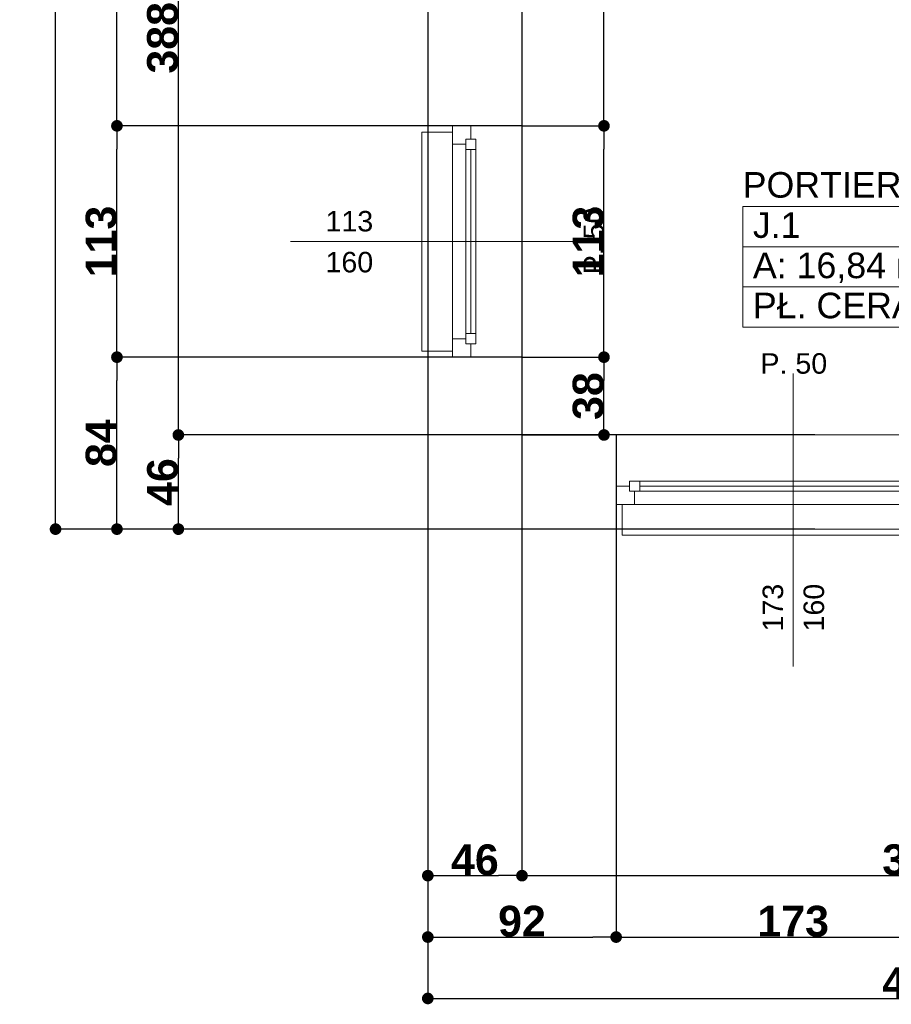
# Model space of a CAD drawing. Header units: millimetres. Extents: x 183299 to 1018155, y -286688 to 171278.
# Tile 34 of 100: x 369136 to 373394, y -94110 to -89300. Entities that reach past the tile are written whole.
import ezdxf
from ezdxf.enums import TextEntityAlignment as Align

# ---------------------------------------------------------------- set-up
doc = ezdxf.new("R2010")
doc.units = ezdxf.units.MM
doc.header["$MEASUREMENT"] = 0
doc.linetypes.add('Wipeout_Contour', pattern=[1000, 0, -1000])
for name, color, linetype in [('Elementy Modelu - Strefy', 7, 'Continuous'), ('inwentaryzacja_sciany', 7, 'Continuous'), ('Okna ArchiCADa', 7, 'Continuous'), ('Wymiarowanie - Ogólne', 7, 'Continuous'), ('Znaczniki Okien', 7, 'Continuous')]:
    doc.layers.add(name, color=color, linetype=linetype)
for name, color, linetype, lineweight in [('Elementy Modelu - Strefy_Nr_Pióra__6', 250, 'Continuous', 18), ('inwentaryzacja_sciany_Nr_Pióra__1', 7, 'Continuous', 13), ('Okna ArchiCADa_Nr_Pióra__1', 7, 'Continuous', 13), ('Znaczniki Okien_Nr_Pióra__1', 7, 'Continuous', 13), ('Znaczniki Okien_Nr_Pióra__7', 7, 'Continuous', 35)]:
    doc.layers.add(name, color=color, linetype=linetype, lineweight=lineweight)
doc.layers.add('Okna ArchiCADa_Nr_Pióra__23', color=7, linetype='Continuous', lineweight=20, true_color=0xff6600)
doc.layers.add('Okna ArchiCADa_Nr_Pióra__3', color=7, linetype='Continuous', lineweight=18, true_color=0xff6600)
doc.styles.add('GENERATED_STYLE_1', font='arial.ttf')
doc.styles.add('GENERATED_STYLE_2', font='arialbd.ttf')
doc.styles.get("Standard").update_dxf_attribs({"font": 'txt', "bigfont": 'BIGFONT.SHX'})
doc.dimstyles.new('GENERATED_STYLE__1', dxfattribs={"dimtxt": 150, "dimasz": 114, "dimexe": 0.18, "dimexo": 0, "dimgap": 0.09, "dimtad": 1, "dimtih": 1, "dimtoh": 1, "dimdec": 0, "dimlfac": 0.1, "dimzin": 0, "dimdsep": 46, "dimtxsty": 'GENERATED_STYLE_2', "dimblk": 'ARROWHEAD_11', "dimblk1": 'ARROWHEAD_11', "dimblk2": 'ARROWHEAD_11', "dimcen": 0.09, "dimclrd": 256, "dimclre": 256, "dimclrt": 256, "dimazin": 0, "dimtfac": 1, "dimtdec": 4, "dimtmove": 0, "dimatfit": 3, "dimfxl": 1, "dimtolj": 1, "dimtzin": 0, "dimarcsym": 0})
doc.dimstyles.new('GENERATED_STYLE__2', dxfattribs={"dimtxt": 150, "dimasz": 114, "dimexe": 0.18, "dimexo": 0, "dimgap": 0.09, "dimtad": 1, "dimdec": 0, "dimlfac": 0.1, "dimzin": 0, "dimdsep": 46, "dimtxsty": 'GENERATED_STYLE_2', "dimblk": 'ARROWHEAD_11', "dimblk1": 'ARROWHEAD_11', "dimblk2": 'ARROWHEAD_11', "dimcen": 0.09, "dimclrd": 256, "dimclre": 256, "dimclrt": 256, "dimazin": 0, "dimtfac": 1, "dimtdec": 4, "dimtmove": 0, "dimatfit": 3, "dimfxl": 1, "dimtolj": 1, "dimtzin": 0, "dimarcsym": 0})

# ---------------------------------------------------------------- blocks, each defined once
blk = doc.blocks.new('PORTIERNIA_J.1_168_2', base_point=(198094, -90509.1))
at = {"layer": 'Elementy Modelu - Strefy_Nr_Pióra__6', "linetype": 'Continuous'}
for p, q in [((197325.2, -90312.6), (198862.9, -90312.6)), ((197325.2, -90509.1), (197325.2, -90312.6)), ((198862.9, -90312.6), (198862.9, -90509.1)), ((198862.9, -90509.1), (197325.2, -90509.1)), ((197325.2, -90509.1), (198862.9, -90509.1)), ((197325.2, -90705.5), (197325.2, -90509.1)), ((198862.9, -90509.1), (198862.9, -90705.5)), ((198862.9, -90705.5), (197325.2, -90705.5)), ((197325.2, -90705.5), (198862.9, -90705.5)), ((197325.2, -90901.9), (197325.2, -90705.5)), ((198862.9, -90705.5), (198862.9, -90901.9)), ((198862.9, -90901.9), (197325.2, -90901.9))]:
    blk.add_line(p, q, dxfattribs=at)
at = {"linetype": 'Continuous', "flags": 1}
for tag in ['ROOM_AREA', 'ROOM_PERIM', 'ROOM_WALLS_SURF', 'ROOM_DOORS_SURF', 'ROOM_WINDS_SURF', 'ROOM_BASELEV', 'ROOM_HEIGHT', 'ROOM_NET_AREA', 'ROOM_REDUCED_AREA', 'ROOM_CALC_AREA', 'ROOM_VOLUME']:
    blk.add_attdef(tag, text='', height=2000, dxfattribs=at).set_placement((198094, -91542.2), align=Align.BOTTOM_LEFT)
at = {"layer": 'Elementy Modelu - Strefy_Nr_Pióra__6', "linetype": 'Continuous', "insert": (197375.2, -90537.6), "char_height": 125, "attachment_point": 1, "style": 'GENERATED_STYLE_1'}
blk.add_mtext('{A: 16,84 m2}', dxfattribs=at)
at = {"layer": 'Elementy Modelu - Strefy_Nr_Pióra__6', "style": 'GENERATED_STYLE_1'}
for tag, p in [('ROOM_NAME', (197325.2, -90306.7)), ('ROOM_NUMBER', (197375.2, -90503.1)), ('basec', (197375.2, -90896))]:
    blk.add_attdef(tag, text='', height=125, dxfattribs=at).set_placement(p, align=Align.BOTTOM_LEFT)
blk = doc.blocks.new('O1 rozwierane 12_136')
at = {"layer": 'Okna ArchiCADa_Nr_Pióra__1', "linetype": 'Continuous'}
for p, q in [((-865, 0), (-865, -90)), ((-835, 0), (-865, 0)), ((835, 0), (865, 0)), ((865, 0), (865, -90))]:
    blk.add_line(p, q, dxfattribs=at)
at = {"layer": 'Okna ArchiCADa_Nr_Pióra__23', "linetype": 'Continuous'}
for p, q in [((-865, 0), (-865, -90)), ((865, -90), (865, 0)), ((-865, -90), (-800, -90)), ((-800, -90), (-800, -65)), ((-800, -65), (-800, -115)), ((800, -65), (800, -90)), ((800, -115), (800, -65)), ((800, -90), (865, -90))]:
    blk.add_line(p, q, dxfattribs=at)
at = {"layer": 'Okna ArchiCADa_Nr_Pióra__3', "linetype": 'Continuous'}
for p, q in [((-835, 120), (-835, 150)), ((-835, 150), (835, 150)), ((835, 150), (835, 120)), ((-835, 120), (835, 120)), ((-865, -340), (865, -340)), ((-865, -340), (865, -340))]:
    blk.add_line(p, q, dxfattribs=at)
at = {"linetype": 'Wipeout_Contour', "ltscale": 6126.733884}
blk.add_wipeout([(750, -115), (750, -65), (775, -65), (775, 0), (-775, 0), (-775, -65), (-750, -65), (-750, -115)], dxfattribs=at).dxf.layer = 'Okna ArchiCADa'
at = {"layer": 'Okna ArchiCADa_Nr_Pióra__23', "linetype": 'Continuous'}
for p, q in [((-775, 0), (-865, 0)), ((-775, -65), (-775, 0)), ((865, 0), (775, 0)), ((775, 0), (775, -65)), ((-800, -65), (-775, -65)), ((-750, -65), (-800, -65)), ((-750, -115), (-750, -65)), ((800, -65), (750, -65)), ((750, -65), (750, -115)), ((775, -65), (800, -65)), ((-800, -115), (-750, -115)), ((750, -115), (800, -115))]:
    blk.add_line(p, q, dxfattribs=at)
at = {"layer": 'Okna ArchiCADa_Nr_Pióra__3', "linetype": 'Continuous'}
for p, q in [((775, 0), (-775, 0)), ((-750, -65), (750, -65)), ((-750, -90), (750, -90)), ((-750, -115), (750, -115)), ((-750, -115), (750, -115))]:
    blk.add_line(p, q, dxfattribs=at)
blk = doc.blocks.new('Znacznik O 12_4')
at = {"layer": 'Znaczniki Okien_Nr_Pióra__1', "linetype": 'Continuous'}
blk.add_line((0, -1131.4), (0, 300), dxfattribs=at)
at = {"layer": 'Znaczniki Okien_Nr_Pióra__7', "linetype": 'Continuous', "insert": (-160, 297.9), "char_height": 100, "attachment_point": 7, "style": 'GENERATED_STYLE_1'}
blk.add_mtext('{P. 50}', dxfattribs=at)
at = {"layer": 'Znaczniki Okien_Nr_Pióra__7', "linetype": 'Continuous', "char_height": 100, "attachment_point": 7, "rotation": 90, "style": 'GENERATED_STYLE_1'}
for s, insert in [('{173}', (-47.9, -960)), ('{160}', (152.1, -960))]:
    blk.add_mtext(s, dxfattribs=dict(at, insert=insert))
blk = doc.blocks.new('Ściana_277_2', base_point=(196247.1, -91888.5))
at = {"layer": 'inwentaryzacja_sciany_Nr_Pióra__1', "linetype": 'Continuous'}
for p, q in [((196707.1, -91428.5), (196247.1, -91428.5)), ((196707.1, -91678.5), (196707.1, -91428.5)), ((198437.1, -91678.5), (198437.1, -91428.5)), ((199107.1, -91428.5), (198437.1, -91428.5)), ((199107.1, -91518.5), (199107.1, -91428.5)), ((196707.1, -91768.5), (196707.1, -91678.5)), ((198437.1, -91768.5), (198437.1, -91678.5)), ((196737.1, -91768.5), (196707.1, -91768.5)), ((196737.1, -91888.5), (196737.1, -91768.5)), ((198407.1, -91888.5), (198407.1, -91768.5)), ((198407.1, -91768.5), (198437.1, -91768.5)), ((195787.1, -91888.5), (196737.1, -91888.5)), ((198407.1, -91888.5), (199107.1, -91888.5))]:
    blk.add_line(p, q, dxfattribs=at)
at = {"layer": 'Okna ArchiCADa', "linetype": 'Continuous', "rotation": 180}
blk.add_blockref('O1 rozwierane 12_136', (197572.1, -91768.5), dxfattribs=at)
at = {"layer": 'Znaczniki Okien'}
blk.add_blockref('Znacznik O 12_4', (197572.1, -91428.5), dxfattribs=at)
blk = doc.blocks.new('O1 rozwierane 12_138')
at = {"layer": 'Okna ArchiCADa_Nr_Pióra__1', "linetype": 'Continuous'}
for p, q in [((-565, 0), (-565, -90)), ((-535, 0), (-565, 0)), ((535, 0), (565, 0)), ((565, 0), (565, -90))]:
    blk.add_line(p, q, dxfattribs=at)
at = {"layer": 'Okna ArchiCADa_Nr_Pióra__23', "linetype": 'Continuous'}
for p, q in [((-565, 0), (-565, -90)), ((565, -90), (565, 0)), ((-565, -90), (-500, -90)), ((-500, -90), (-500, -65)), ((-500, -65), (-500, -115)), ((500, -65), (500, -90)), ((500, -115), (500, -65)), ((500, -90), (565, -90))]:
    blk.add_line(p, q, dxfattribs=at)
at = {"layer": 'Okna ArchiCADa_Nr_Pióra__3', "linetype": 'Continuous'}
for p, q in [((-535, 120), (-535, 150)), ((-535, 150), (535, 150)), ((535, 150), (535, 120)), ((-535, 120), (535, 120)), ((-565, -340), (565, -340)), ((-565, -340), (565, -340))]:
    blk.add_line(p, q, dxfattribs=at)
at = {"linetype": 'Wipeout_Contour', "ltscale": 3745.352462}
blk.add_wipeout([(450, -115), (450, -65), (475, -65), (475, 0), (-475, 0), (-475, -65), (-450, -65), (-450, -115)], dxfattribs=at).dxf.layer = 'Okna ArchiCADa'
at = {"layer": 'Okna ArchiCADa_Nr_Pióra__23', "linetype": 'Continuous'}
for p, q in [((-475, 0), (-565, 0)), ((-475, -65), (-475, 0)), ((565, 0), (475, 0)), ((475, 0), (475, -65)), ((-500, -65), (-475, -65)), ((-450, -65), (-500, -65)), ((-450, -115), (-450, -65)), ((500, -65), (450, -65)), ((450, -65), (450, -115)), ((475, -65), (500, -65)), ((-500, -115), (-450, -115)), ((450, -115), (500, -115))]:
    blk.add_line(p, q, dxfattribs=at)
at = {"layer": 'Okna ArchiCADa_Nr_Pióra__3', "linetype": 'Continuous'}
for p, q in [((475, 0), (-475, 0)), ((-450, -65), (450, -65)), ((-450, -90), (450, -90)), ((-450, -115), (450, -115)), ((-450, -115), (450, -115))]:
    blk.add_line(p, q, dxfattribs=at)
blk = doc.blocks.new('Znacznik O 12')
at = {"layer": 'Znaczniki Okien_Nr_Pióra__1', "linetype": 'Continuous'}
blk.add_line((0, -1131.4), (0, 300), dxfattribs=at)
at = {"layer": 'Znaczniki Okien_Nr_Pióra__7', "linetype": 'Continuous', "char_height": 100, "attachment_point": 7, "style": 'GENERATED_STYLE_1'}
for s, insert, rotation in [('{P. 50}', (160, 402.1), 180), ('{113}', (-47.9, -960), 90), ('{160}', (152.1, -960), 90)]:
    blk.add_mtext(s, dxfattribs=dict(at, insert=insert, rotation=rotation))
blk = doc.blocks.new('Ściana_271_2', base_point=(196247.1, -86058.5))
at = {"layer": 'inwentaryzacja_sciany_Nr_Pióra__1', "linetype": 'Continuous'}
for p, q in [((195787.1, -87388.5), (195787.1, -89948.5)), ((196247.1, -89918.5), (196247.1, -87548.5)), ((195907.1, -89948.5), (195907.1, -89918.5)), ((195907.1, -89918.5), (195997.1, -89918.5)), ((195997.1, -89918.5), (196247.1, -89918.5)), ((195787.1, -89948.5), (195907.1, -89948.5)), ((195787.1, -91018.5), (195907.1, -91018.5)), ((195787.1, -91018.5), (195787.1, -91888.5)), ((195907.1, -91018.5), (195907.1, -91048.5)), ((195907.1, -91048.5), (195997.1, -91048.5)), ((195997.1, -91048.5), (196247.1, -91048.5)), ((196247.1, -91428.5), (196247.1, -91048.5))]:
    blk.add_line(p, q, dxfattribs=at)
at = {"layer": 'Okna ArchiCADa', "linetype": 'Continuous', "rotation": 90}
blk.add_blockref('O1 rozwierane 12_138', (195907.1, -90483.5), dxfattribs=at)
at = {"layer": 'Znaczniki Okien', "rotation": 270}
blk.add_blockref('Znacznik O 12', (196247.1, -90483.5), dxfattribs=at)
blk = doc.blocks.new('ARROWHEAD_11')
at = {"linetype": 'Continuous'}
blk.add_line((0, 0), (-1, 0), dxfattribs=at)
at = {"linetype": 'Continuous', "const_width": 0.25, "flags": 128}
blk.add_lwpolyline([(-0.125, 0, 1), (0.125, 0, 1)], format="xyb", close=True, dxfattribs=at)
blk = doc.blocks.new('*D6895')
at = {"layer": 'Defpoints', "color": 0}
for p in [(369911.2, -91329), (373019.9, -91329), (373019.9, -91789)]:
    blk.add_point(p, dxfattribs=at)
at = {"layer": 'Wymiarowanie - Ogólne', "linetype": 'Continuous', "lineweight": -2}
for p, q in [((373019.9, -91329), (369911, -91329)), ((369911.2, -91675), (369911.2, -91443)), ((373019.9, -91789), (369911, -91789))]:
    blk.add_line(p, q, dxfattribs=at)
at = {"layer": 'Wymiarowanie - Ogólne', "lineweight": -2, "xscale": 114, "yscale": 114, "zscale": 114}
for p, rotation in [((369911.2, -91329), 90), ((369911.2, -91789), 270)]:
    blk.add_blockref('ARROWHEAD_11', p, dxfattribs=dict(at, rotation=rotation))
at = {"layer": 'Wymiarowanie - Ogólne', "insert": (369834.6, -91559), "char_height": 150, "attachment_point": 5, "rotation": 90, "style": 'GENERATED_STYLE_2'}
blk.add_mtext('\\A1;46', dxfattribs=at)
blk = doc.blocks.new('*D6896')
at = {"layer": 'Defpoints', "color": 0}
for p in [(369911.2, -87449), (372959.9, -87449), (373019.9, -91329)]:
    blk.add_point(p, dxfattribs=at)
at = {"layer": 'Wymiarowanie - Ogólne', "linetype": 'Continuous', "lineweight": -2}
for p, q in [((372959.9, -87449), (369911, -87449)), ((369911.2, -91215), (369911.2, -87563)), ((373019.9, -91329), (369911, -91329))]:
    blk.add_line(p, q, dxfattribs=at)
at = {"layer": 'Wymiarowanie - Ogólne', "lineweight": -2, "xscale": 114, "yscale": 114, "zscale": 114}
for p, rotation in [((369911.2, -87449), 90), ((369911.2, -91329), 270)]:
    blk.add_blockref('ARROWHEAD_11', p, dxfattribs=dict(at, rotation=rotation))
at = {"layer": 'Wymiarowanie - Ogólne', "insert": (369834.4, -89389), "char_height": 150, "attachment_point": 5, "rotation": 90, "style": 'GENERATED_STYLE_2'}
blk.add_mtext('\\A1;388', dxfattribs=at)
blk = doc.blocks.new('*D6900')
at = {"layer": 'Defpoints', "color": 0}
for p in [(369611.2, -90949), (371589.9, -90949), (371129.9, -91789)]:
    blk.add_point(p, dxfattribs=at)
at = {"layer": 'Wymiarowanie - Ogólne', "linetype": 'Continuous', "lineweight": -2}
for p, q in [((371589.9, -90949), (369611, -90949)), ((369611.2, -91675), (369611.2, -91063)), ((371129.9, -91789), (369611, -91789))]:
    blk.add_line(p, q, dxfattribs=at)
at = {"layer": 'Wymiarowanie - Ogólne', "lineweight": -2, "xscale": 114, "yscale": 114, "zscale": 114}
for p, rotation in [((369611.2, -90949), 90), ((369611.2, -91789), 270)]:
    blk.add_blockref('ARROWHEAD_11', p, dxfattribs=dict(at, rotation=rotation))
at = {"layer": 'Wymiarowanie - Ogólne', "insert": (369534.4, -91369), "char_height": 150, "attachment_point": 5, "rotation": 90, "style": 'GENERATED_STYLE_2'}
blk.add_mtext('\\A1;84', dxfattribs=at)
blk = doc.blocks.new('*D6901')
at = {"layer": 'Defpoints', "color": 0}
for p in [(369611.2, -89819), (371589.9, -89819), (371589.9, -90949)]:
    blk.add_point(p, dxfattribs=at)
at = {"layer": 'Wymiarowanie - Ogólne', "linetype": 'Continuous', "lineweight": -2}
for p, q in [((371589.9, -89819), (369611, -89819)), ((369611.2, -90835), (369611.2, -89933)), ((371589.9, -90949), (369611, -90949))]:
    blk.add_line(p, q, dxfattribs=at)
at = {"layer": 'Wymiarowanie - Ogólne', "lineweight": -2, "xscale": 114, "yscale": 114, "zscale": 114}
for p, rotation in [((369611.2, -89819), 90), ((369611.2, -90949), 270)]:
    blk.add_blockref('ARROWHEAD_11', p, dxfattribs=dict(at, rotation=rotation))
at = {"layer": 'Wymiarowanie - Ogólne', "insert": (369534.6, -90384), "char_height": 150, "attachment_point": 5, "rotation": 90, "style": 'GENERATED_STYLE_2'}
blk.add_mtext('\\A1;113', dxfattribs=at)
blk = doc.blocks.new('*D6902')
at = {"layer": 'Defpoints', "color": 0}
for p in [(369611.2, -87319), (371589.9, -87319), (371589.9, -89819)]:
    blk.add_point(p, dxfattribs=at)
at = {"layer": 'Wymiarowanie - Ogólne', "linetype": 'Continuous', "lineweight": -2}
for p, q in [((371589.9, -87319), (369611, -87319)), ((369611.2, -89705), (369611.2, -87433)), ((371589.9, -89819), (369611, -89819))]:
    blk.add_line(p, q, dxfattribs=at)
at = {"layer": 'Wymiarowanie - Ogólne', "lineweight": -2, "xscale": 114, "yscale": 114, "zscale": 114}
for p, rotation in [((369611.2, -87319), 90), ((369611.2, -89819), 270)]:
    blk.add_blockref('ARROWHEAD_11', p, dxfattribs=dict(at, rotation=rotation))
at = {"layer": 'Wymiarowanie - Ogólne', "insert": (369534.6, -88569), "char_height": 150, "attachment_point": 5, "rotation": 90, "style": 'GENERATED_STYLE_2'}
blk.add_mtext('\\A1;250', dxfattribs=at)
blk = doc.blocks.new('*D6905')
at = {"layer": 'Defpoints', "color": 0}
for p in [(369311.2, -85499), (371129.9, -85499), (371129.9, -91789)]:
    blk.add_point(p, dxfattribs=at)
at = {"layer": 'Wymiarowanie - Ogólne', "linetype": 'Continuous', "lineweight": -2}
for p, q in [((371129.9, -85499), (369311, -85499)), ((369311.2, -91675), (369311.2, -85613)), ((371129.9, -91789), (369311, -91789))]:
    blk.add_line(p, q, dxfattribs=at)
at = {"layer": 'Wymiarowanie - Ogólne', "lineweight": -2, "xscale": 114, "yscale": 114, "zscale": 114}
for p, rotation in [((369311.2, -85499), 90), ((369311.2, -91789), 270)]:
    blk.add_blockref('ARROWHEAD_11', p, dxfattribs=dict(at, rotation=rotation))
at = {"layer": 'Wymiarowanie - Ogólne', "insert": (369234.4, -88644), "char_height": 150, "attachment_point": 5, "rotation": 90, "style": 'GENERATED_STYLE_2'}
blk.add_mtext('\\A1;629', dxfattribs=at)
blk = doc.blocks.new('*D6919')
at = {"layer": 'Defpoints', "color": 0}
for p in [(371129.9, -88874), (371589.9, -88874), (371589.9, -93481.8)]:
    blk.add_point(p, dxfattribs=at)
at = {"layer": 'Wymiarowanie - Ogólne', "linetype": 'Continuous', "lineweight": -2}
for p, q in [((371129.9, -88874), (371129.9, -93482)), ((371589.9, -88874), (371589.9, -93482)), ((371243.9, -93481.8), (371475.9, -93481.8))]:
    blk.add_line(p, q, dxfattribs=at)
at = {"layer": 'Wymiarowanie - Ogólne', "lineweight": -2, "xscale": 114, "yscale": 114, "zscale": 114, "rotation": 180}
blk.add_blockref('ARROWHEAD_11', (371129.9, -93481.8), dxfattribs=at)
at = {"layer": 'Wymiarowanie - Ogólne', "lineweight": -2, "xscale": 114, "yscale": 114, "zscale": 114}
blk.add_blockref('ARROWHEAD_11', (371589.9, -93481.8), dxfattribs=at)
at = {"layer": 'Wymiarowanie - Ogólne', "insert": (371359.9, -93405.2), "char_height": 150, "attachment_point": 5, "style": 'GENERATED_STYLE_2'}
blk.add_mtext('\\A1;46', dxfattribs=at)
blk = doc.blocks.new('*D6920')
at = {"layer": 'Defpoints', "color": 0}
for p in [(371589.9, -88874), (375459.9, -88874), (375459.9, -93481.8)]:
    blk.add_point(p, dxfattribs=at)
at = {"layer": 'Wymiarowanie - Ogólne', "linetype": 'Continuous', "lineweight": -2}
for p, q in [((371589.9, -88874), (371589.9, -93482)), ((375459.9, -88874), (375459.9, -93482)), ((371703.9, -93481.8), (375345.9, -93481.8))]:
    blk.add_line(p, q, dxfattribs=at)
at = {"layer": 'Wymiarowanie - Ogólne', "lineweight": -2, "xscale": 114, "yscale": 114, "zscale": 114, "rotation": 180}
blk.add_blockref('ARROWHEAD_11', (371589.9, -93481.8), dxfattribs=at)
at = {"layer": 'Wymiarowanie - Ogólne', "lineweight": -2, "xscale": 114, "yscale": 114, "zscale": 114}
blk.add_blockref('ARROWHEAD_11', (375459.9, -93481.8), dxfattribs=at)
at = {"layer": 'Wymiarowanie - Ogólne', "insert": (373524.9, -93405), "char_height": 150, "attachment_point": 5, "style": 'GENERATED_STYLE_2'}
blk.add_mtext('\\A1;387', dxfattribs=at)
blk = doc.blocks.new('*D6922')
at = {"layer": 'Defpoints', "color": 0}
for p in [(372049.9, -91329), (371129.9, -91789), (372049.9, -93781.8)]:
    blk.add_point(p, dxfattribs=at)
at = {"layer": 'Wymiarowanie - Ogólne', "linetype": 'Continuous', "lineweight": -2}
for p, q in [((372049.9, -91329), (372049.9, -93782)), ((371129.9, -91789), (371129.9, -93782)), ((371243.9, -93781.8), (371935.9, -93781.8))]:
    blk.add_line(p, q, dxfattribs=at)
at = {"layer": 'Wymiarowanie - Ogólne', "lineweight": -2, "xscale": 114, "yscale": 114, "zscale": 114, "rotation": 180}
blk.add_blockref('ARROWHEAD_11', (371129.9, -93781.8), dxfattribs=at)
at = {"layer": 'Wymiarowanie - Ogólne', "lineweight": -2, "xscale": 114, "yscale": 114, "zscale": 114}
blk.add_blockref('ARROWHEAD_11', (372049.9, -93781.8), dxfattribs=at)
at = {"layer": 'Wymiarowanie - Ogólne', "insert": (371589.9, -93705), "char_height": 150, "attachment_point": 5, "style": 'GENERATED_STYLE_2'}
blk.add_mtext('\\A1;92', dxfattribs=at)
blk = doc.blocks.new('*D6923')
at = {"layer": 'Defpoints', "color": 0}
for p in [(372049.9, -91329), (373779.9, -91329), (373779.9, -93781.8)]:
    blk.add_point(p, dxfattribs=at)
at = {"layer": 'Wymiarowanie - Ogólne', "linetype": 'Continuous', "lineweight": -2}
for p, q in [((372049.9, -91329), (372049.9, -93782)), ((373779.9, -91329), (373779.9, -93782)), ((372163.9, -93781.8), (373665.9, -93781.8))]:
    blk.add_line(p, q, dxfattribs=at)
at = {"layer": 'Wymiarowanie - Ogólne', "lineweight": -2, "xscale": 114, "yscale": 114, "zscale": 114, "rotation": 180}
blk.add_blockref('ARROWHEAD_11', (372049.9, -93781.8), dxfattribs=at)
at = {"layer": 'Wymiarowanie - Ogólne', "lineweight": -2, "xscale": 114, "yscale": 114, "zscale": 114}
blk.add_blockref('ARROWHEAD_11', (373779.9, -93781.8), dxfattribs=at)
at = {"layer": 'Wymiarowanie - Ogólne', "insert": (372914.9, -93705.2), "char_height": 150, "attachment_point": 5, "style": 'GENERATED_STYLE_2'}
blk.add_mtext('\\A1;173', dxfattribs=at)
blk = doc.blocks.new('*D6927')
at = {"layer": 'Defpoints', "color": 0}
for p in [(371129.9, -91789), (375919.9, -91789), (375919.9, -94081.8)]:
    blk.add_point(p, dxfattribs=at)
at = {"layer": 'Wymiarowanie - Ogólne', "linetype": 'Continuous', "lineweight": -2}
for p, q in [((371129.9, -91789), (371129.9, -94082)), ((375919.9, -91789), (375919.9, -94082)), ((371243.9, -94081.8), (375805.9, -94081.8))]:
    blk.add_line(p, q, dxfattribs=at)
at = {"layer": 'Wymiarowanie - Ogólne', "lineweight": -2, "xscale": 114, "yscale": 114, "zscale": 114, "rotation": 180}
blk.add_blockref('ARROWHEAD_11', (371129.9, -94081.8), dxfattribs=at)
at = {"layer": 'Wymiarowanie - Ogólne', "lineweight": -2, "xscale": 114, "yscale": 114, "zscale": 114}
blk.add_blockref('ARROWHEAD_11', (375919.9, -94081.8), dxfattribs=at)
at = {"layer": 'Wymiarowanie - Ogólne', "insert": (373524.9, -94005), "char_height": 150, "attachment_point": 5, "style": 'GENERATED_STYLE_2'}
blk.add_mtext('\\A1;479', dxfattribs=at)
blk = doc.blocks.new('*D6937')
at = {"layer": 'Defpoints', "color": 0}
for p in [(371589.9, -90949), (371990.5, -90949), (371589.9, -91329)]:
    blk.add_point(p, dxfattribs=at)
at = {"layer": 'Wymiarowanie - Ogólne', "linetype": 'Continuous', "lineweight": -2}
for p, q in [((371589.9, -90949), (371990.7, -90949)), ((371990.5, -91215), (371990.5, -91063)), ((371589.9, -91329), (371990.7, -91329))]:
    blk.add_line(p, q, dxfattribs=at)
at = {"layer": 'Wymiarowanie - Ogólne', "lineweight": -2, "xscale": 114, "yscale": 114, "zscale": 114}
for p, rotation in [((371990.5, -90949), 90), ((371990.5, -91329), 270)]:
    blk.add_blockref('ARROWHEAD_11', p, dxfattribs=dict(at, rotation=rotation))
at = {"layer": 'Wymiarowanie - Ogólne', "insert": (371913.8, -91139), "char_height": 150, "attachment_point": 5, "rotation": 90, "style": 'GENERATED_STYLE_2'}
blk.add_mtext('\\A1;38', dxfattribs=at)
blk = doc.blocks.new('*D6938')
at = {"layer": 'Defpoints', "color": 0}
for p in [(371589.9, -89819), (371990.5, -89819), (371589.9, -90949)]:
    blk.add_point(p, dxfattribs=at)
at = {"layer": 'Wymiarowanie - Ogólne', "linetype": 'Continuous', "lineweight": -2}
for p, q in [((371589.9, -89819), (371990.7, -89819)), ((371990.5, -90835), (371990.5, -89933)), ((371589.9, -90949), (371990.7, -90949))]:
    blk.add_line(p, q, dxfattribs=at)
at = {"layer": 'Wymiarowanie - Ogólne', "lineweight": -2, "xscale": 114, "yscale": 114, "zscale": 114}
for p, rotation in [((371990.5, -89819), 90), ((371990.5, -90949), 270)]:
    blk.add_blockref('ARROWHEAD_11', p, dxfattribs=dict(at, rotation=rotation))
at = {"layer": 'Wymiarowanie - Ogólne', "insert": (371913.9, -90384), "char_height": 150, "attachment_point": 5, "rotation": 90, "style": 'GENERATED_STYLE_2'}
blk.add_mtext('\\A1;113', dxfattribs=at)
blk = doc.blocks.new('*D6939')
at = {"layer": 'Defpoints', "color": 0}
for p in [(371589.9, -87449), (371990.5, -87449), (371589.9, -89819)]:
    blk.add_point(p, dxfattribs=at)
at = {"layer": 'Wymiarowanie - Ogólne', "linetype": 'Continuous', "lineweight": -2}
for p, q in [((371589.9, -87449), (371990.7, -87449)), ((371990.5, -89705), (371990.5, -87563)), ((371589.9, -89819), (371990.7, -89819))]:
    blk.add_line(p, q, dxfattribs=at)
at = {"layer": 'Wymiarowanie - Ogólne', "lineweight": -2, "xscale": 114, "yscale": 114, "zscale": 114}
for p, rotation in [((371990.5, -87449), 90), ((371990.5, -89819), 270)]:
    blk.add_blockref('ARROWHEAD_11', p, dxfattribs=dict(at, rotation=rotation))
at = {"layer": 'Wymiarowanie - Ogólne', "insert": (371913.9, -88634), "char_height": 150, "attachment_point": 5, "rotation": 90, "style": 'GENERATED_STYLE_2'}
blk.add_mtext('\\A1;237', dxfattribs=at)

msp = doc.modelspace()

# ---------------------------------------------------------------- block references
at = {"layer": 'Elementy Modelu - Strefy', "linetype": 'Continuous'}
ref = msp.add_blockref('PORTIERNIA_J.1_168_2', (373436.91736, -90409.61508), dxfattribs=at)
ref.add_attrib('ROOM_NAME', 'PORTIERNIA', dxfattribs={"layer": 'Elementy Modelu - Strefy_Nr_Pióra__6', "color": 5, "linetype": 'Continuous', "height": 125, "style": 'GENERATED_STYLE_1'}).set_placement((372668.05736, -90207.27273), align=Align.BOTTOM_LEFT)
ref.add_attrib('ROOM_NUMBER', 'J.1', dxfattribs={"layer": 'Elementy Modelu - Strefy_Nr_Pióra__6', "color": 5, "linetype": 'Continuous', "height": 125, "style": 'GENERATED_STYLE_1'}).set_placement((372718.05736, -90403.7013), align=Align.BOTTOM_LEFT)
ref.add_attrib('basec', 'PŁ. CERAMICZNE', dxfattribs={"layer": 'Elementy Modelu - Strefy_Nr_Pióra__6', "color": 5, "linetype": 'Continuous', "height": 125, "style": 'GENERATED_STYLE_1'}).set_placement((372718.05736, -90796.55844), align=Align.BOTTOM_LEFT)
at = {"layer": 'inwentaryzacja_sciany'}
msp.add_blockref('Ściana_277_2', (371589.94817, -91789.0338), dxfattribs=at)

# ---------------------------------------------------------------- next in the draw order: block references
msp.add_blockref('Ściana_271_2', (371589.94817, -85959.0338), dxfattribs=at)

# ---------------------------------------------------------------- next in the draw order: dimensions: what is measured, and where the dimension line sits
at = {"layer": 'Wymiarowanie - Ogólne', "linetype": 'Continuous'}
dim = msp.add_linear_dim(base=(373779.94817, -93781.7773), p1=(372049.94817, -91329.0338), p2=(373779.94817, -91329.0338), dimstyle='GENERATED_STYLE__1', dxfattribs=at)
dim.commit()
dim.dimension.update_dxf_attribs({"geometry": '*D6923', "text_midpoint": (372914.94817, -93705.1873)})

# ---------------------------------------------------------------- next in the draw order: dimensions: what is measured, and where the dimension line sits
for base, p1, p2, picture, middle in [((369311.15074, -85499.0338), (371129.94817, -91789.0338), (371129.94817, -85499.0338), '*D6905', (369234.41074, -88644.0338)), ((369611.15074, -87319.0338), (371589.94817, -89819.0338), (371589.94817, -87319.0338), '*D6902', (369534.56074, -88569.0338)), ((369911.15074, -87449.0338), (373019.94817, -91329.0338), (372959.94817, -87449.0338), '*D6896', (369834.41074, -89389.0338)), ((371990.52164, -87449.0338), (371589.94817, -89819.0338), (371589.94817, -87449.0338), '*D6939', (371913.93164, -88634.0338)), ((369611.15074, -89819.0338), (371589.94817, -90949.0338), (371589.94817, -89819.0338), '*D6901', (369534.56074, -90384.0338)), ((371990.52164, -89819.0338), (371589.94817, -90949.0338), (371589.94817, -89819.0338), '*D6938', (371913.93164, -90384.0338)), ((369611.15074, -90949.0338), (371129.94817, -91789.0338), (371589.94817, -90949.0338), '*D6900', (369534.41074, -91369.0338)), ((371990.52164, -90949.0338), (371589.94817, -91329.0338), (371589.94817, -90949.0338), '*D6937', (371913.78164, -91139.0338)), ((369911.15074, -91329.0338), (373019.94817, -91789.0338), (373019.94817, -91329.0338), '*D6895', (369834.56074, -91559.0338))]:
    dim = msp.add_linear_dim(base=base, p1=p1, p2=p2, angle=90, dimstyle='GENERATED_STYLE__2', dxfattribs=at)
    dim.commit()
    dim.dimension.update_dxf_attribs({"geometry": picture, "text_midpoint": middle})
for base, p1, p2, picture, middle in [((371589.94817, -93481.7773), (371129.94817, -88874.0338), (371589.94817, -88874.0338), '*D6919', (371359.94817, -93405.1873)), ((375459.94817, -93481.7773), (371589.94817, -88874.0338), (375459.94817, -88874.0338), '*D6920', (373524.94817, -93405.0373)), ((372049.94817, -93781.7773), (371129.94817, -91789.0338), (372049.94817, -91329.0338), '*D6922', (371589.94817, -93705.0373)), ((375919.94817, -94081.7773), (371129.94817, -91789.0338), (375919.94817, -91789.0338), '*D6927', (373524.94817, -94005.0373))]:
    dim = msp.add_linear_dim(base=base, p1=p1, p2=p2, dimstyle='GENERATED_STYLE__1', dxfattribs=at)
    dim.commit()
    dim.dimension.update_dxf_attribs({"geometry": picture, "text_midpoint": middle})

doc.saveas('drawing.dxf')
